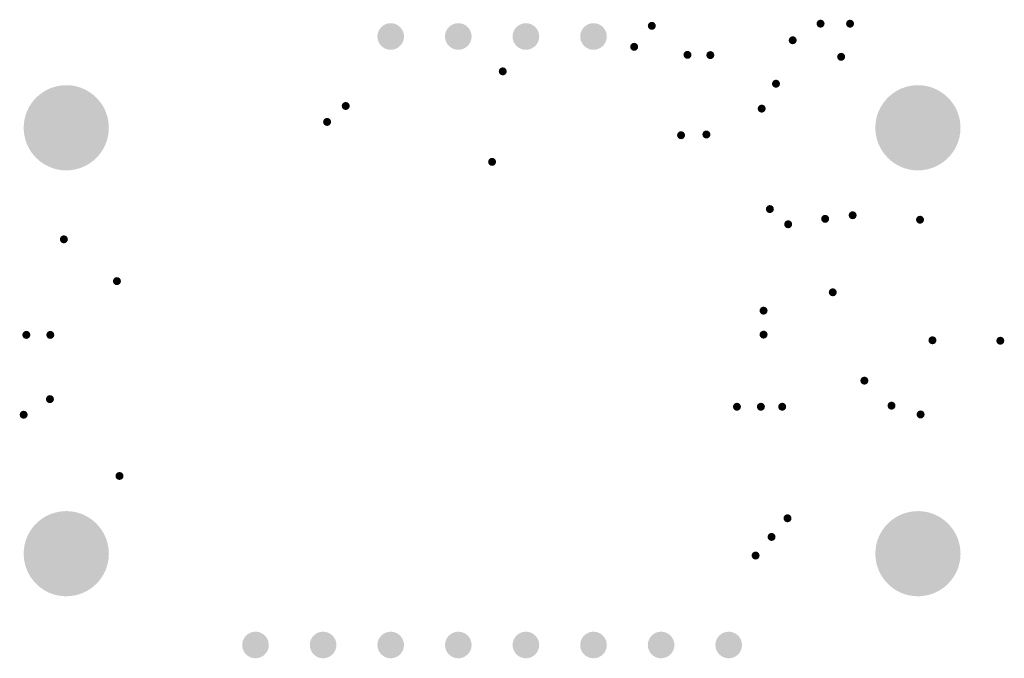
# Model space of a CAD drawing. Header units: inches. Extents: x 2.7 to 39.7, y 0.7 to 24.7.
import ezdxf

# ---------------------------------------------------------------- set-up
doc = ezdxf.new("R2010")
doc.units = ezdxf.units.IN
doc.layers.add('Pad Holes', color=156, linetype='Continuous')
doc.layers.add('Via Holes', color=16, linetype='Continuous')

# ---------------------------------------------------------------- blocks, each defined once
blk = doc.blocks.new('PIN_HEADER_2_54___VERT__1_4POS_F_________1_2885')
at = {"layer": 'Pad Holes'}
h = blk.add_hatch(color=7, dxfattribs=at)
edge = h.paths.add_edge_path()
edge.add_arc((-3.81, 0), 0.5, 0, 360)
h = blk.add_hatch(color=7, dxfattribs=at)
edge = h.paths.add_edge_path()
edge.add_arc((-1.27, 0), 0.5, 0, 360)
h = blk.add_hatch(color=7, dxfattribs=at)
edge = h.paths.add_edge_path()
edge.add_arc((1.27, 0), 0.5, 0, 360)
h = blk.add_hatch(color=7, dxfattribs=at)
edge = h.paths.add_edge_path()
edge.add_arc((3.81, 0), 0.5, 0, 360)
blk = doc.blocks.new('PIN_HEADER_2_54___VERT__1_8POS_2886')
at = {"layer": 'Pad Holes'}
h = blk.add_hatch(color=7, dxfattribs=at)
edge = h.paths.add_edge_path()
edge.add_arc((-8.89, 0), 0.5, 0, 360)
h = blk.add_hatch(color=7, dxfattribs=at)
edge = h.paths.add_edge_path()
edge.add_arc((-6.35, 0), 0.5, 0, 360)
h = blk.add_hatch(color=7, dxfattribs=at)
edge = h.paths.add_edge_path()
edge.add_arc((-3.81, 0), 0.5, 0, 360)
h = blk.add_hatch(color=7, dxfattribs=at)
edge = h.paths.add_edge_path()
edge.add_arc((-1.27, 0), 0.5, 0, 360)
h = blk.add_hatch(color=7, dxfattribs=at)
edge = h.paths.add_edge_path()
edge.add_arc((1.27, 0), 0.5, 0, 360)
h = blk.add_hatch(color=7, dxfattribs=at)
edge = h.paths.add_edge_path()
edge.add_arc((3.81, 0), 0.5, 0, 360)
h = blk.add_hatch(color=7, dxfattribs=at)
edge = h.paths.add_edge_path()
edge.add_arc((6.35, 0), 0.5, 0, 360)
h = blk.add_hatch(color=7, dxfattribs=at)
edge = h.paths.add_edge_path()
edge.add_arc((8.89, 0), 0.5, 0, 360)

msp = doc.modelspace()

# ---------------------------------------------------------------- hatches: boundary and pattern name
at = {"layer": 'Pad Holes'}
h = msp.add_hatch(color=7, dxfattribs=at)
edge = h.paths.add_edge_path()
edge.add_arc((4.5, 20.68), 1.6, 0, 360)
h = msp.add_hatch(color=7, dxfattribs=at)
edge = h.paths.add_edge_path()
edge.add_arc((36.5, 20.68), 1.6, 0, 360)
h = msp.add_hatch(color=7, dxfattribs=at)
edge = h.paths.add_edge_path()
edge.add_arc((4.5, 4.68), 1.6, 0, 360)
h = msp.add_hatch(color=7, dxfattribs=at)
edge = h.paths.add_edge_path()
edge.add_arc((36.5, 4.68), 1.6, 0, 360)
at = {"layer": 'Via Holes'}
h = msp.add_hatch(color=7, dxfattribs=at)
edge = h.paths.add_edge_path()
edge.add_arc((26.5, 24.51), 0.15, 0, 360)
h = msp.add_hatch(color=7, dxfattribs=at)
edge = h.paths.add_edge_path()
edge.add_arc((32.841, 24.591), 0.15, 0, 360)
h = msp.add_hatch(color=7, dxfattribs=at)
edge = h.paths.add_edge_path()
edge.add_arc((33.95, 24.59), 0.15, 0, 360)
h = msp.add_hatch(color=7, dxfattribs=at)
edge = h.paths.add_edge_path()
edge.add_arc((31.795, 23.968), 0.15, 0, 360)
h = msp.add_hatch(color=7, dxfattribs=at)
edge = h.paths.add_edge_path()
edge.add_arc((25.838, 23.722), 0.15, 0, 360)
h = msp.add_hatch(color=7, dxfattribs=at)
edge = h.paths.add_edge_path()
edge.add_arc((27.84, 23.42), 0.15, 0, 360)
h = msp.add_hatch(color=7, dxfattribs=at)
edge = h.paths.add_edge_path()
edge.add_arc((28.7, 23.41), 0.15, 0, 360)
h = msp.add_hatch(color=7, dxfattribs=at)
edge = h.paths.add_edge_path()
edge.add_arc((33.615, 23.347), 0.15, 0, 360)
h = msp.add_hatch(color=7, dxfattribs=at)
edge = h.paths.add_edge_path()
edge.add_arc((20.9, 22.8), 0.15, 0, 360)
h = msp.add_hatch(color=7, dxfattribs=at)
edge = h.paths.add_edge_path()
edge.add_arc((31.167, 22.336), 0.15, 0, 360)
h = msp.add_hatch(color=7, dxfattribs=at)
edge = h.paths.add_edge_path()
edge.add_arc((15, 21.5), 0.15, 0, 360)
h = msp.add_hatch(color=7, dxfattribs=at)
edge = h.paths.add_edge_path()
edge.add_arc((30.63, 21.4), 0.15, 0, 360)
h = msp.add_hatch(color=7, dxfattribs=at)
edge = h.paths.add_edge_path()
edge.add_arc((14.3, 20.9), 0.15, 0, 360)
h = msp.add_hatch(color=7, dxfattribs=at)
edge = h.paths.add_edge_path()
edge.add_arc((27.6, 20.4), 0.15, 0, 360)
h = msp.add_hatch(color=7, dxfattribs=at)
edge = h.paths.add_edge_path()
edge.add_arc((28.552, 20.428), 0.15, 0, 360)
h = msp.add_hatch(color=7, dxfattribs=at)
edge = h.paths.add_edge_path()
edge.add_arc((20.5, 19.4), 0.15, 0, 360)
h = msp.add_hatch(color=7, dxfattribs=at)
edge = h.paths.add_edge_path()
edge.add_arc((30.937, 17.626), 0.15, 0, 360)
h = msp.add_hatch(color=7, dxfattribs=at)
edge = h.paths.add_edge_path()
edge.add_arc((33.014, 17.259), 0.15, 0, 360)
h = msp.add_hatch(color=7, dxfattribs=at)
edge = h.paths.add_edge_path()
edge.add_arc((34.047, 17.394), 0.15, 0, 360)
h = msp.add_hatch(color=7, dxfattribs=at)
edge = h.paths.add_edge_path()
edge.add_arc((31.624, 17.056), 0.15, 0, 360)
h = msp.add_hatch(color=7, dxfattribs=at)
edge = h.paths.add_edge_path()
edge.add_arc((36.579, 17.226), 0.15, 0, 360)
h = msp.add_hatch(color=7, dxfattribs=at)
edge = h.paths.add_edge_path()
edge.add_arc((4.41, 16.49), 0.15, 0, 360)
h = msp.add_hatch(color=7, dxfattribs=at)
edge = h.paths.add_edge_path()
edge.add_arc((6.404, 14.919), 0.15, 0, 360)
h = msp.add_hatch(color=7, dxfattribs=at)
edge = h.paths.add_edge_path()
edge.add_arc((33.3, 14.5), 0.15, 0, 360)
h = msp.add_hatch(color=7, dxfattribs=at)
edge = h.paths.add_edge_path()
edge.add_arc((30.7, 13.81), 0.15, 0, 360)
h = msp.add_hatch(color=7, dxfattribs=at)
edge = h.paths.add_edge_path()
edge.add_arc((3, 12.9), 0.15, 0, 360)
h = msp.add_hatch(color=7, dxfattribs=at)
edge = h.paths.add_edge_path()
edge.add_arc((3.9, 12.9), 0.15, 0, 360)
h = msp.add_hatch(color=7, dxfattribs=at)
edge = h.paths.add_edge_path()
edge.add_arc((30.7, 12.91), 0.15, 0, 360)
h = msp.add_hatch(color=7, dxfattribs=at)
edge = h.paths.add_edge_path()
edge.add_arc((37.046, 12.697), 0.15, 0, 360)
h = msp.add_hatch(color=7, dxfattribs=at)
edge = h.paths.add_edge_path()
edge.add_arc((39.596, 12.68), 0.15, 0, 360)
h = msp.add_hatch(color=7, dxfattribs=at)
edge = h.paths.add_edge_path()
edge.add_arc((34.488, 11.18), 0.15, 0, 360)
h = msp.add_hatch(color=7, dxfattribs=at)
edge = h.paths.add_edge_path()
edge.add_arc((3.886, 10.486), 0.15, 0, 360)
h = msp.add_hatch(color=7, dxfattribs=at)
edge = h.paths.add_edge_path()
edge.add_arc((35.508, 10.241), 0.15, 0, 360)
h = msp.add_hatch(color=7, dxfattribs=at)
edge = h.paths.add_edge_path()
edge.add_arc((2.9, 9.9), 0.15, 0, 360)
h = msp.add_hatch(color=7, dxfattribs=at)
edge = h.paths.add_edge_path()
edge.add_arc((29.7, 10.2), 0.15, 0, 360)
h = msp.add_hatch(color=7, dxfattribs=at)
edge = h.paths.add_edge_path()
edge.add_arc((30.6, 10.2), 0.15, 0, 360)
h = msp.add_hatch(color=7, dxfattribs=at)
edge = h.paths.add_edge_path()
edge.add_arc((31.4, 10.2), 0.15, 0, 360)
h = msp.add_hatch(color=7, dxfattribs=at)
edge = h.paths.add_edge_path()
edge.add_arc((36.6, 9.91), 0.15, 0, 360)
h = msp.add_hatch(color=7, dxfattribs=at)
edge = h.paths.add_edge_path()
edge.add_arc((6.5, 7.6), 0.15, 0, 360)
h = msp.add_hatch(color=7, dxfattribs=at)
edge = h.paths.add_edge_path()
edge.add_arc((31.6, 6.01), 0.15, 0, 360)
h = msp.add_hatch(color=7, dxfattribs=at)
edge = h.paths.add_edge_path()
edge.add_arc((31, 5.31), 0.15, 0, 360)
h = msp.add_hatch(color=7, dxfattribs=at)
edge = h.paths.add_edge_path()
edge.add_arc((30.4, 4.61), 0.15, 0, 360)

# ---------------------------------------------------------------- block references
for name, p in [('PIN_HEADER_2_54___VERT__1_4POS_F_________1_2885', (20.5, 24.11)), ('PIN_HEADER_2_54___VERT__1_8POS_2886', (20.5, 1.25))]:
    msp.add_blockref(name, p)

doc.saveas('drawing.dxf')
